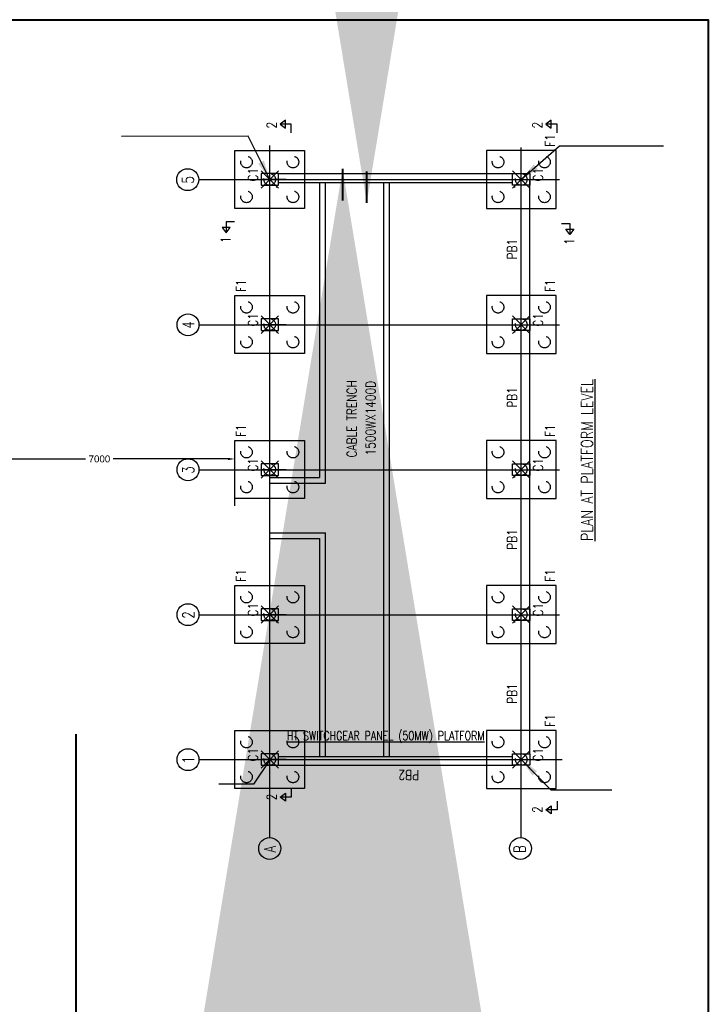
# Model space of a CAD drawing. Header units: inches. Extents: x 727810 to 1461440, y 2714588 to 5435005.
# Tile 95 of 233: x 729513 to 729531, y 2715575 to 2715601. Entities that reach past the tile are written whole.
import ezdxf

# ---------------------------------------------------------------- set-up
doc = ezdxf.new("R2010")
doc.units = ezdxf.units.IN
doc.header["$MEASUREMENT"] = 0
doc.linetypes.add('HIDDEN', pattern=[0.375, 0.25, -0.125])
doc.layers.add('DETAILS', color=7, linetype='Continuous')
doc.layers.add('Inverter Room', color=7, linetype='Continuous')
doc.styles.add('RANJAN', font='romans.shx', dxfattribs={"width": 0.75})
doc.styles.add('ROMANCE', font='romand.shx', dxfattribs={"width": 0.75, "height": 0.2})
doc.styles.add('ROMANS', font='ROMANS.shx', dxfattribs={"height": 10})
doc.styles.get("Standard").update_dxf_attribs({"font": 'arial.ttf'})
doc.dimstyles.new('AM_ISO$7', dxfattribs={"dimtxt": 3.5, "dimasz": 3.5, "dimexe": 1, "dimexo": 1, "dimgap": 1.5, "dimtad": 1, "dimdsep": 46, "dimtxsty": 'Standard', "dimcen": 0, "dimclrd": 256, "dimclre": 256, "dimclrt": 2, "dimadec": 0, "dimazin": 2, "dimtp": 0.1, "dimtm": 0.1, "dimtfac": 0.71, "dimtdec": 3, "dimtmove": 0, "dimatfit": 3, "dimfxl": 1, "dimlwd": -1, "dimlwe": -1, "dimarcsym": 1})
doc.dimstyles.new('Annotative', dxfattribs={"dimscale": 0, "dimtxt": 0.18, "dimasz": 0.18, "dimexe": 0.18, "dimexo": 0.0625, "dimgap": 0.09, "dimtad": 0, "dimtih": 1, "dimtoh": 1, "dimdec": 4, "dimzin": 0, "dimdsep": 46, "dimtxsty": 'Standard', "dimcen": 0.09, "dimadec": 0, "dimazin": 0, "dimtfac": 1, "dimtdec": 4, "dimtofl": 0, "dimtmove": 0, "dimatfit": 3, "dimfxl": 1, "dimtolj": 1, "dimtzin": 0, "dimarcsym": 0})
doc.dimstyles.new('ROMANS$7', dxfattribs={"dimscale": 100, "dimtxt": 2.5, "dimasz": 2, "dimexe": 20, "dimexo": 20, "dimgap": 0.5, "dimtad": 1, "dimdec": 0, "dimrnd": 5, "dimzin": 0, "dimdsep": 46, "dimtxsty": 'ROMANS', "dimcen": 0.09, "dimdle": 20, "dimclrd": 256, "dimclre": 256, "dimclrt": 3, "dimadec": 0, "dimazin": 0, "dimtfac": 20, "dimtdec": 0, "dimtix": 1, "dimtmove": 2, "dimatfit": 3, "dimfxl": 1, "dimtolj": 1, "dimtzin": 0, "dimarcsym": 0})

# ---------------------------------------------------------------- blocks, each defined once
blk = doc.blocks.new('*D217')
at = {"color": 0, "lineweight": -2, "transparency": 16777216}
for p, q in [((729511.606, 2715589.889), (729511.606, 2715589.303)), ((729511.786, 2715589.483), (729514.749, 2715589.483)), ((729518.426, 2715589.483), (729515.464, 2715589.483)), ((729518.606, 2715588.273), (729518.606, 2715589.663))]:
    blk.add_line(p, q, dxfattribs=at)
at = {"color": 0, "transparency": 16777216}
for points in [[(729511.786, 2715589.513), (729511.786, 2715589.453), (729511.606, 2715589.483)], [(729518.426, 2715589.513), (729518.426, 2715589.453), (729518.606, 2715589.483)]]:
    blk.add_solid(points, dxfattribs=at)
at = {"layer": 'Defpoints', "color": 0, "transparency": 16777216}
for p in [(729511.606, 2715589.951), (729518.606, 2715589.483), (729518.606, 2715588.211)]:
    blk.add_point(p, dxfattribs=at)
at = {"color": 0, "lineweight": 40, "transparency": 16777216, "insert": (729515.106, 2715589.483), "char_height": 0.18, "attachment_point": 5}
blk.add_mtext('7000', dxfattribs=at)
blk = doc.blocks.new('12456')
at = {"layer": 'DETAILS', "ltscale": 0.5}
for p, q in [((729170.644, 2716389.576), (729170.194, 2716389.126)), ((729170.194, 2716389.576), (729170.644, 2716389.126)), ((729174.391, 2716389.576), (729173.941, 2716389.126)), ((729173.941, 2716389.576), (729174.391, 2716389.126)), ((729178.139, 2716389.576), (729177.689, 2716389.126)), ((729177.689, 2716389.576), (729178.139, 2716389.126)), ((729181.886, 2716389.576), (729181.436, 2716389.126)), ((729181.436, 2716389.576), (729181.886, 2716389.126)), ((729185.639, 2716389.576), (729185.189, 2716389.126)), ((729185.189, 2716389.576), (729185.639, 2716389.126)), ((729173.984, 2716389.176), (729173.962, 2716389.176)), ((729177.732, 2716389.176), (729177.71, 2716389.176)), ((729181.479, 2716389.176), (729181.457, 2716389.176)), ((729185.232, 2716389.176), (729185.21, 2716389.176)), ((729170.644, 2716382.626), (729170.194, 2716383.076)), ((729170.194, 2716382.626), (729170.644, 2716383.076)), ((729174.391, 2716382.626), (729173.941, 2716383.076)), ((729173.941, 2716382.626), (729174.391, 2716383.076)), ((729178.139, 2716382.626), (729177.689, 2716383.076)), ((729177.689, 2716382.626), (729178.139, 2716383.076)), ((729181.886, 2716382.626), (729181.436, 2716383.076)), ((729181.436, 2716382.626), (729181.886, 2716383.076)), ((729185.639, 2716382.626), (729185.189, 2716383.076)), ((729185.189, 2716382.626), (729185.639, 2716383.076)), ((729173.984, 2716383.026), (729173.962, 2716383.026)), ((729177.732, 2716383.026), (729177.71, 2716383.026)), ((729181.479, 2716383.026), (729181.457, 2716383.026)), ((729185.232, 2716383.026), (729185.21, 2716383.026))]:
    blk.add_line(p, q, dxfattribs=at)
at = {"layer": 'Inverter Room', "ltscale": 15}
for p, q in [((729170.415, 2716391.18), (729170.415, 2716381.796)), ((729174.162, 2716391.18), (729174.162, 2716381.866)), ((729177.91, 2716391.18), (729177.91, 2716381.866)), ((729181.657, 2716391.18), (729181.657, 2716381.866)), ((729185.41, 2716391.187), (729185.41, 2716381.874)), ((729185.41, 2716391.18), (729185.41, 2716381.866)), ((729168.403, 2716389.351), (729186.295, 2716389.351)), ((729168.403, 2716382.851), (729186.238, 2716382.851))]:
    blk.add_line(p, q, dxfattribs=at)
at = {"layer": 'Inverter Room', "ltscale": 5}
for p, q in [((729170.415, 2716388.922), (729170.415, 2716389.576)), ((729170.415, 2716389.164), (729170.415, 2716389.539)), ((729174.162, 2716388.922), (729174.162, 2716389.576)), ((729174.162, 2716389.164), (729174.162, 2716389.539)), ((729177.91, 2716388.922), (729177.91, 2716389.576)), ((729177.91, 2716389.164), (729177.91, 2716389.539)), ((729181.657, 2716388.922), (729181.657, 2716389.576)), ((729181.657, 2716389.164), (729181.657, 2716389.539)), ((729185.41, 2716388.922), (729185.41, 2716389.576)), ((729185.41, 2716389.164), (729185.41, 2716389.539)), ((729169.79, 2716389.351), (729170.393, 2716389.351)), ((729170.066, 2716389.351), (729170.771, 2716389.351)), ((729173.538, 2716389.351), (729174.141, 2716389.351)), ((729173.813, 2716389.351), (729174.519, 2716389.351)), ((729177.285, 2716389.351), (729177.888, 2716389.351)), ((729177.561, 2716389.351), (729178.266, 2716389.351)), ((729181.033, 2716389.351), (729181.636, 2716389.351)), ((729181.308, 2716389.351), (729182.014, 2716389.351)), ((729184.785, 2716389.351), (729185.388, 2716389.351)), ((729185.061, 2716389.351), (729185.766, 2716389.351)), ((729170.415, 2716383.28), (729170.415, 2716382.626)), ((729174.162, 2716383.28), (729174.162, 2716382.626)), ((729177.91, 2716383.28), (729177.91, 2716382.626)), ((729181.657, 2716383.28), (729181.657, 2716382.626)), ((729185.41, 2716383.28), (729185.41, 2716382.626)), ((729169.79, 2716382.851), (729170.393, 2716382.851)), ((729170.066, 2716382.851), (729170.771, 2716382.851)), ((729170.415, 2716383.038), (729170.415, 2716382.663)), ((729173.538, 2716382.851), (729174.141, 2716382.851)), ((729173.813, 2716382.851), (729174.519, 2716382.851)), ((729174.162, 2716383.038), (729174.162, 2716382.663)), ((729177.285, 2716382.851), (729177.888, 2716382.851)), ((729177.561, 2716382.851), (729178.266, 2716382.851)), ((729177.91, 2716383.038), (729177.91, 2716382.663)), ((729181.033, 2716382.851), (729181.636, 2716382.851)), ((729181.308, 2716382.851), (729182.014, 2716382.851)), ((729181.657, 2716383.038), (729181.657, 2716382.663)), ((729184.785, 2716382.851), (729185.388, 2716382.851)), ((729185.061, 2716382.851), (729185.766, 2716382.851)), ((729185.41, 2716383.038), (729185.41, 2716382.663))]:
    blk.add_line(p, q, dxfattribs=at)
at = {"layer": 'Inverter Room', "ltscale": 0.5}
for p, q in [((729176.13, 2716389.346), (729176.13, 2716388.056)), ((729176.28, 2716389.346), (729176.28, 2716387.906)), ((729177.56, 2716389.346), (729177.56, 2716387.906)), ((729177.71, 2716389.346), (729177.71, 2716388.061)), ((729170.269, 2716389.126), (729170.269, 2716383.026)), ((729170.499, 2716389.126), (729170.499, 2716383.076)), ((729185.334, 2716389.126), (729185.334, 2716383.076)), ((729185.564, 2716389.126), (729185.564, 2716383.076)), ((729170.499, 2716388.056), (729176.13, 2716388.056)), ((729170.499, 2716387.906), (729176.28, 2716387.906)), ((729177.56, 2716387.906), (729182.907, 2716387.906)), ((729177.71, 2716388.056), (729185.334, 2716388.056)), ((729182.907, 2716387.906), (729185.334, 2716387.906)), ((729170.499, 2716386.406), (729185.334, 2716386.406)), ((729170.499, 2716386.256), (729185.334, 2716386.256)), ((729170.569, 2716382.856), (729174.016, 2716382.856)), ((729174.316, 2716382.856), (729177.732, 2716382.856)), ((729178.097, 2716382.856), (729181.479, 2716382.856)), ((729181.844, 2716382.856), (729185.264, 2716382.856)), ((729170.569, 2716382.626), (729174.162, 2716382.626)), ((729174.162, 2716382.626), (729177.91, 2716382.626)), ((729177.91, 2716382.626), (729181.657, 2716382.626)), ((729181.657, 2716382.626), (729185.41, 2716382.626))]:
    blk.add_line(p, q, dxfattribs=at)
at = {"layer": 'Inverter Room', "color": 4, "linetype": 'Continuous'}
for points in [[(729184.321, 2716390.257), (729184.321, 2716390.477), (729184.036, 2716390.477), (729184.17, 2716390.371), (729184.17, 2716390.579), (729184.036, 2716390.477)], [(729169.664, 2716388.794), (729169.444, 2716388.794), (729169.444, 2716389.079), (729169.55, 2716388.946), (729169.342, 2716388.946), (729169.444, 2716389.079)], [(729186.621, 2716388.794), (729186.841, 2716388.794), (729186.841, 2716389.079), (729186.736, 2716388.946), (729186.943, 2716388.946), (729186.841, 2716389.079)], [(729169.339, 2716381.927), (729169.119, 2716381.927), (729169.119, 2716382.213), (729169.225, 2716382.079), (729169.017, 2716382.079), (729169.119, 2716382.213)], [(729186.621, 2716381.927), (729186.841, 2716381.927), (729186.841, 2716382.213), (729186.736, 2716382.079), (729186.943, 2716382.079), (729186.841, 2716382.213)], [(729184.276, 2716381.816), (729184.276, 2716381.596), (729183.991, 2716381.596), (729184.125, 2716381.702), (729184.125, 2716381.494), (729183.991, 2716381.596)]]:
    blk.add_lwpolyline(points, dxfattribs=at)
at = {"layer": 'Inverter Room', "color": 4, "ltscale": 0.5}
for points in [[(729171.169, 2716388.451), (729169.669, 2716388.451), (729169.669, 2716390.251), (729171.169, 2716390.251)], [(729174.916, 2716388.451), (729173.416, 2716388.451), (729173.416, 2716390.251), (729174.916, 2716390.251)], [(729178.664, 2716388.451), (729177.164, 2716388.451), (729177.164, 2716390.251), (729178.664, 2716390.251)], [(729182.411, 2716388.451), (729180.911, 2716388.451), (729180.911, 2716390.251), (729182.411, 2716390.251)], [(729186.164, 2716388.451), (729184.664, 2716388.451), (729184.664, 2716390.251), (729186.164, 2716390.251)], [(729171.169, 2716383.751), (729169.669, 2716383.751), (729169.669, 2716381.951), (729171.169, 2716381.951)], [(729174.916, 2716383.751), (729173.416, 2716383.751), (729173.416, 2716381.951), (729174.916, 2716381.951)], [(729178.664, 2716383.751), (729177.164, 2716383.751), (729177.164, 2716381.951), (729178.664, 2716381.951)], [(729182.411, 2716383.751), (729180.911, 2716383.751), (729180.911, 2716381.951), (729182.411, 2716381.951)], [(729186.164, 2716383.751), (729184.664, 2716383.751), (729184.664, 2716381.951), (729186.164, 2716381.951)]]:
    blk.add_lwpolyline(points, close=True, dxfattribs=at)
at = {"layer": 'Inverter Room', "ltscale": 3}
for points in [[(729170.569, 2716389.576), (729170.269, 2716389.576), (729170.269, 2716389.126), (729170.569, 2716389.126)], [(729174.316, 2716389.576), (729174.016, 2716389.576), (729174.016, 2716389.126), (729174.316, 2716389.126)], [(729178.064, 2716389.576), (729177.764, 2716389.576), (729177.764, 2716389.126), (729178.064, 2716389.126)], [(729181.811, 2716389.576), (729181.511, 2716389.576), (729181.511, 2716389.126), (729181.811, 2716389.126)], [(729185.564, 2716389.576), (729185.264, 2716389.576), (729185.264, 2716389.126), (729185.564, 2716389.126)], [(729170.569, 2716382.626), (729170.269, 2716382.626), (729170.269, 2716383.076), (729170.569, 2716383.076)], [(729174.316, 2716382.626), (729174.016, 2716382.626), (729174.016, 2716383.076), (729174.316, 2716383.076)], [(729178.064, 2716382.626), (729177.764, 2716382.626), (729177.764, 2716383.076), (729178.064, 2716383.076)], [(729181.811, 2716382.626), (729181.511, 2716382.626), (729181.511, 2716383.076), (729181.811, 2716383.076)], [(729185.564, 2716382.626), (729185.264, 2716382.626), (729185.264, 2716383.076), (729185.564, 2716383.076)]]:
    blk.add_lwpolyline(points, close=True, dxfattribs=at)
at = {"layer": 'Inverter Room', "linetype": 'ByBlock', "ltscale": 0.5}
for centre in [(729170.415, 2716391.463), (729174.162, 2716391.463), (729177.91, 2716391.463), (729181.657, 2716391.463), (729185.41, 2716391.47), (729168.12, 2716389.351), (729168.12, 2716382.871)]:
    blk.add_circle(centre, 0.283, dxfattribs=at)
at = {"layer": 'Inverter Room', "color": 8, "linetype": 'HIDDEN', "ltscale": 2}
for centre in [(729169.969, 2716389.951), (729170.869, 2716389.951), (729173.716, 2716389.951), (729174.616, 2716389.951), (729177.464, 2716389.951), (729178.364, 2716389.951), (729181.211, 2716389.951), (729182.111, 2716389.951), (729184.964, 2716389.951), (729185.864, 2716389.951), (729170.419, 2716389.351), (729174.166, 2716389.351), (729177.914, 2716389.351), (729181.661, 2716389.351), (729185.414, 2716389.351), (729169.969, 2716388.751), (729170.869, 2716388.751), (729173.716, 2716388.751), (729174.616, 2716388.751), (729177.464, 2716388.751), (729178.364, 2716388.751), (729181.211, 2716388.751), (729182.111, 2716388.751), (729184.964, 2716388.751), (729185.864, 2716388.751), (729169.969, 2716383.451), (729170.869, 2716383.451), (729173.716, 2716383.451), (729174.616, 2716383.451), (729177.464, 2716383.451), (729178.364, 2716383.451), (729181.211, 2716383.451), (729182.111, 2716383.451), (729184.964, 2716383.451), (729185.864, 2716383.451), (729170.419, 2716382.851), (729174.166, 2716382.851), (729177.914, 2716382.851), (729181.661, 2716382.851), (729185.414, 2716382.851), (729169.969, 2716382.251), (729170.869, 2716382.251), (729173.716, 2716382.251), (729174.616, 2716382.251), (729177.464, 2716382.251), (729178.364, 2716382.251), (729181.211, 2716382.251), (729182.111, 2716382.251), (729184.964, 2716382.251), (729185.864, 2716382.251)]:
    blk.add_circle(centre, 0.15, dxfattribs=at)
at = {"layer": 'Inverter Room', "ltscale": 6, "style": 'ROMANCE', "width": 0.75}
for s, p in [('1', (729170.313, 2716391.306)), ('2', (729174.06, 2716391.306)), ('3', (729177.808, 2716391.306)), ('4', (729181.555, 2716391.306)), ('5', (729185.308, 2716391.313)), ('A', (729168.018, 2716389.195)), ('B', (729168, 2716382.74))]:
    blk.add_text(s, height=0.3, dxfattribs=at).set_placement(p)
at = {"layer": 'Inverter Room', "color": 2, "linetype": 'Continuous', "ltscale": 0.6, "style": 'RANJAN', "width": 0.75}
for s, p in [('1', (729183.776, 2716390.364)), ('2', (729169.37, 2716389.179)), ('2', (729186.737, 2716389.179)), ('2', (729169.045, 2716382.312)), ('2', (729186.737, 2716382.312)), ('1', (729183.731, 2716381.484))]:
    blk.add_text(s, height=0.25, dxfattribs=at).set_placement(p)
at = {"layer": 'Inverter Room', "color": 3, "linetype": 'Continuous', "style": 'ROMANS', "width": 0.8}
for s, height, p in [('F1', 0.25, (729175.01, 2716389.971)), ('F1', 0.25, (729178.757, 2716389.971)), ('F1', 0.25, (729182.505, 2716389.971)), ('C1', 0.25, (729170.366, 2716389.662)), ('C1', 0.25, (729174.114, 2716389.662)), ('C1', 0.25, (729177.861, 2716389.662)), ('C1', 0.25, (729181.609, 2716389.662)), ('C1', 0.25, (729185.361, 2716389.662)), ('CABLE TRENCH', 0.25, (729178.226, 2716387.105)), ('1500WX1400D', 0.25, (729178.28, 2716386.62)), ('PB1', 0.25, (729171.856, 2716382.964)), ('PB1', 0.25, (729175.838, 2716382.964)), ('PB1', 0.25, (729179.515, 2716382.964)), ('PB1', 0.25, (729183.346, 2716382.964)), ('C1', 0.25, (729170.366, 2716382.291)), ('C1', 0.25, (729174.114, 2716382.291)), ('C1', 0.25, (729177.861, 2716382.291)), ('C1', 0.25, (729181.609, 2716382.291)), ('C1', 0.25, (729185.361, 2716382.291)), ('F1', 0.25, (729171.262, 2716381.981)), ('F1', 0.25, (729175.01, 2716381.981)), ('F1', 0.25, (729178.757, 2716381.981)), ('F1', 0.25, (729182.505, 2716381.981)), ('F1', 0.25, (729186.257, 2716381.981)), ('%%UPLAN AT PLATFORM LEVEL', 0.3, (729176.065, 2716381.004))]:
    blk.add_text(s, height=height, dxfattribs=at).set_placement(p)
blk.add_text('PB2', height=0.25, rotation=90, dxfattribs=at).set_placement((729170.14, 2716385.492))
at = {"layer": 'Inverter Room', "ltscale": 0.5}
for points in [[(729185.687, 2716387.468), (729184.874, 2716387.468)], [(729184.808, 2716386.844), (729185.621, 2716386.844)]]:
    blk.add_leader(points, dimstyle='ROMANS$7', override={"dimtxt": 250, "dimgap": 0.5, "dimtad": 0, "dimfxl": 0.18, "dimarcsym": 1}, dxfattribs=at)

msp = doc.modelspace()

# ---------------------------------------------------------------- linework, layer by layer
at = {"color": 3, "lineweight": 40, "elevation": 0.29098}
msp.add_lwpolyline([(729487.77817, 2715600.83865), (729530.83865, 2715600.83865), (729530.83865, 2715573.84198), (729487.77817, 2715573.84198)], close=True, dxfattribs=at)
at = {"layer": 'DETAILS', "color": 5, "lineweight": 40}
msp.add_line((729514.5068, 2715558.28383), (729514.5068, 2715582.36565), dxfattribs=at)
msp.add_line((729514.5068, 2715558.28383), (729514.5068, 2715582.36565), dxfattribs=at)

# ---------------------------------------------------------------- block references
at = {"color": 3, "lineweight": 40, "rotation": 90}
msp.add_blockref('12456', (3445908.85753, 1986411.29442), dxfattribs=at)

# ---------------------------------------------------------------- texts
at = {"layer": 'Inverter Room', "color": 2, "linetype": 'Continuous', "style": 'ROMANS', "width": 0.8}
msp.add_text('%%UHT SWITCHGEAR PANEL (50MW) PLATFORM', height=0.225, dxfattribs=at).set_placement((729519.95046, 2715582.21728))

# ---------------------------------------------------------------- dimensions: what is measured, and where the dimension line sits
at = {"color": 6, "lineweight": 40}
dim = msp.add_linear_dim(base=(729518.60636, 2715589.48331), p1=(729511.60636, 2715589.95143), p2=(729518.60636, 2715588.21052), text='7000', dimstyle='Annotative', override={"dimscale": 0, "dimdec": 3, "dimpost": '', "dimtp": 0.1, "dimtm": 0.1, "dimtfac": 0.71, "dimtdec": 3, "dimtix": 0, "dimtofl": 0, "dimtmove": 0, "dimatfit": 3, "dimtolj": 0, "dimtzin": 8}, dxfattribs=at)
dim.commit()
dim.dimension.update_dxf_attribs({"geometry": '*D217', "text_midpoint": (729515.10636, 2715589.48331)})

# ---------------------------------------------------------------- leaders
at = {"color": 3, "lineweight": 40}
for points, override in [([(729519.50636, 2715596.70802), (729518.94651, 2715597.82846), (729515.67399, 2715597.81819)], {"dimasz": 0.5, "dimtad": 0}), ([(729526.00636, 2715596.70802), (729526.99149, 2715597.57763), (729529.68474, 2715597.57626)], {"dimasz": 0.5, "dimtad": 0}), ([(729519.51045, 2715581.70893), (729519.08787, 2715581.07252), (729518.19044, 2715581.07252)], {"dimasz": 0.5, "dimtad": 0}), ([(729526.00636, 2715581.71302), (729526.76746, 2715580.932), (729528.34799, 2715580.93038)], {"dimasz": 0.5, "dimgap": 1.5, "dimtad": 0})]:
    msp.add_leader(points, dimstyle='AM_ISO$7', override=override, dxfattribs=at)

doc.saveas('drawing.dxf')
